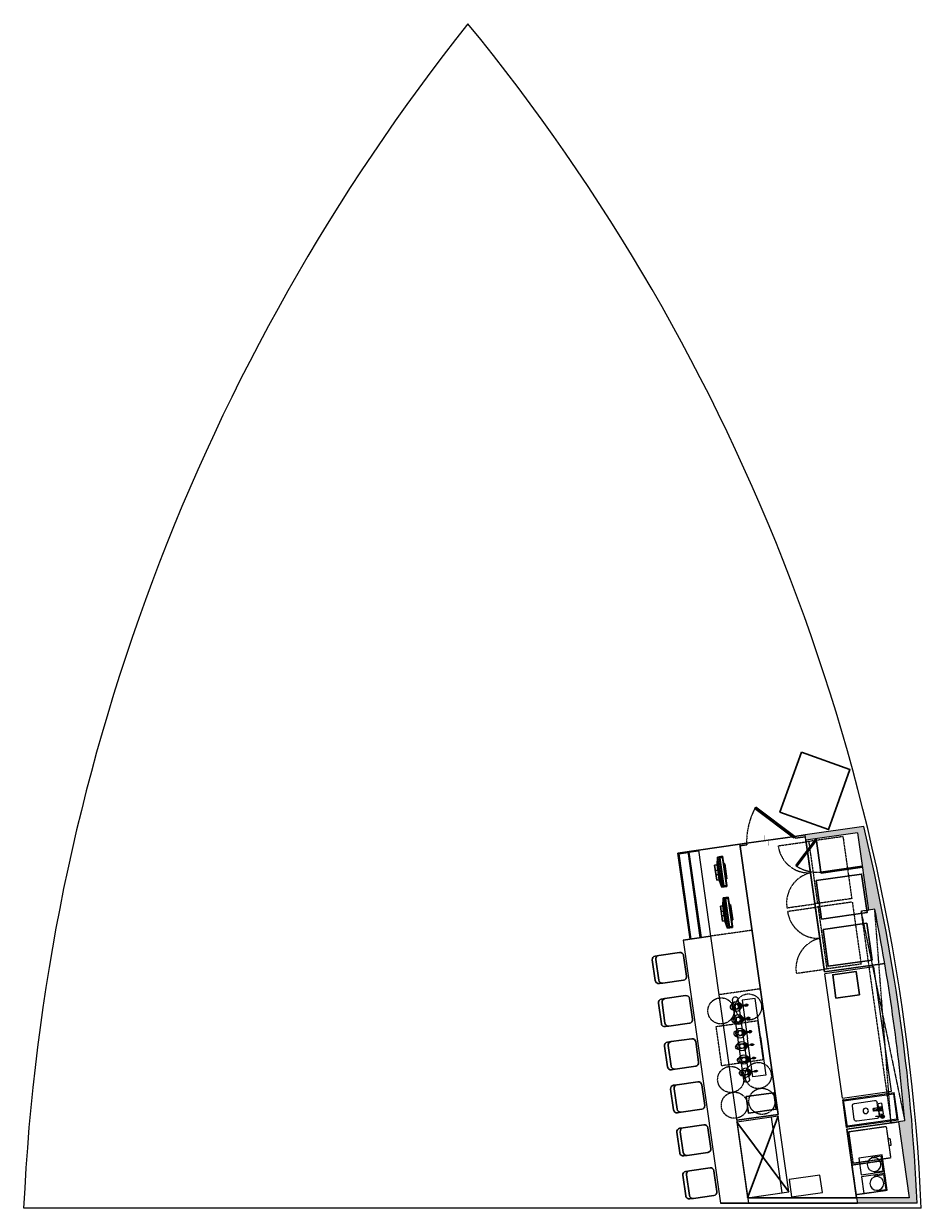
# Model space of a CAD drawing. Header units: millimetres. Extents: x 98667 to 994031, y -2704 to 533009.
# Tile 1 of 256: x 98667 to 111569, y -2704 to 14321. Entities that reach past the tile are written whole.
import ezdxf

# ---------------------------------------------------------------- set-up
doc = ezdxf.new("R2010")
doc.units = ezdxf.units.MM
doc.linetypes.add('HIDDEN', pattern=[0.375, 0.25, -0.125])
for name, color, linetype, lineweight in [('00_FB_EQUI_equipo', 1, 'Continuous', 5), ('0_F&B AREA', 3, 'Continuous', 0), ('Hatch', 253, 'Continuous', 15), ('Naren-furn', 1, 'Continuous', 30), ('ND_08_FURNITURE DINING HT', 1, 'Continuous', 15), ('New-design-hatch', 253, 'Continuous', 30)]:
    doc.layers.add(name, color=color, linetype=linetype, lineweight=lineweight)
doc.layers.add('A-wall', color=2, linetype='Continuous')
doc.layers.add('New-Design-Equipment', color=1, linetype='Continuous')

# ---------------------------------------------------------------- blocks, each defined once
blk = doc.blocks.new('Till-Rit')
at = {"layer": 'Naren-furn'}
for p, q in [((-220, 91), (-110, 112)), ((-220, 17), (-220, 91)), ((219, 91), (-220, 91)), ((219, 66), (-220, 66)), ((219, 17), (-220, 17)), ((-203, 20), (-203, 60)), ((-203, 60), (202, 60)), ((202, 20), (-203, 20)), ((-203, 17), (219, 17)), ((-110, 112), (-110, 148)), ((-110, 148), (-110, 112)), ((-110, 148), (110, 148)), ((110, 112), (-110, 112)), ((-110, 0), (-110, 17)), ((-110, 17), (-110, 1)), ((110, 0), (-110, 0)), ((-31, 112), (-31, 148)), ((30, 148), (30, 112)), ((110, 148), (110, 112)), ((219, 91), (110, 112)), ((110, 17), (110, 0)), ((202, 60), (202, 20)), ((219, 17), (219, 91))]:
    blk.add_line(p, q, dxfattribs=at)
blk = doc.blocks.new('FB_MOB_BK_tab mesa comunitaria1')
at = {"layer": 'Naren-furn'}
blk.add_lwpolyline([(-0.15, 0.4), (0.15, 0.4, -0.414214), (0.2, 0.35), (0.2, 0.05, -0.414214), (0.15, 0), (-0.15, 0, -0.414214), (-0.2, 0.05), (-0.2, 0.35, -0.414214), (-0.15, 0.4)], format="xyb", close=True, dxfattribs=at)
blk.add_lwpolyline([(0.15, 0.4), (0.202, 0.4, -0.414214), (0.252, 0.35), (0.252, 0.05, -0.427361), (0.2, 0), (0.15, 0)], format="xyb", dxfattribs=at)
blk = doc.blocks.new('CocktailStation')
at = {"layer": 'New-Design-Equipment'}
for points in [[(-201, 0), (-201, 600), (899, 600), (899, 0)], [(-201, 0), (-201, 500), (899, 500), (899, 0)]]:
    blk.add_lwpolyline(points, close=True, dxfattribs=at)
at = {"layer": 'New-design-hatch'}
for p, q in [((-201, 0), (899, 600)), ((-201, 600), (899, 0))]:
    blk.add_line(p, q, dxfattribs=at)
blk = doc.blocks.new('Ice-machine1')
at = {"layer": 'New-Design-Equipment', "color": 251, "linetype": 'HIDDEN', "lineweight": 5, "ltscale": 3}
blk.add_lwpolyline([(175, 0), (600, 0), (600, 450), (175, 450)], close=True, dxfattribs=at)
blk = doc.blocks.new('glass-washer')
at = {"layer": 'New-Design-Equipment', "color": 251, "linetype": 'HIDDEN', "lineweight": 5, "ltscale": 3}
for p, q in [((-156, -85), (304, -85)), ((-156, -650), (-156, -85)), ((24, -55), (124, -55)), ((24, -85), (24, -55)), ((124, -55), (124, -85)), ((304, -85), (304, -650)), ((304, -626), (-156, -626)), ((-156, -650), (304, -650))]:
    blk.add_line(p, q, dxfattribs=at)
blk = doc.blocks.new('Blender')
at = {"layer": 'New-Design-Equipment', "ltscale": 1000}
for p, q in [((-325, -230), (-325, -10)), ((-190, -10), (-325, -10)), ((-190, -230), (-325, -230))]:
    blk.add_line(p, q, dxfattribs=at)
at = {"layer": 'New-Design-Equipment'}
for p, q in [((-190, -26), (-190, -10)), ((-190, -230), (-190, -220))]:
    blk.add_line(p, q, dxfattribs=at)
at = {"layer": 'New-Design-Equipment', "ltscale": 1000}
blk.add_lwpolyline([(0, 0), (0, -240), (-340, -240), (-340, 0)], close=True, dxfattribs=at)
at = {"layer": 'New-Design-Equipment'}
blk.add_circle((-207, -123), 98.5, dxfattribs=at)
blk = doc.blocks.new('$1$A$C75321652')
at = {"layer": 'New-Design-Equipment', "color": 251, "linetype": 'HIDDEN', "lineweight": 5, "ltscale": 4}
for p, q in [((0, 1443), (406, 1443)), ((448, 1443), (406, 1443)), ((406, 1443), (406, 543)), ((448, 543), (448, 1443)), ((941, 1443), (448, 1443)), ((941, 1443), (941, 543)), ((0, 543), (406, 543)), ((941, 543), (406, 543))]:
    blk.add_line(p, q, dxfattribs=at)
for centre, start, end in [((444, 1435), 178.9567, 265.1755), ((444, 551), 94.8245, 181.0433)]:
    blk.add_arc(centre, 443, start, end, dxfattribs=at)
blk = doc.blocks.new('7 tappars singel planX')
at = {"layer": 'New-Design-Equipment'}
blk.add_line((-405, 37), (-406, 49), dxfattribs=at)
at = {"layer": 'New-Design-Equipment', "flags": 128}
for points in [[(-364, 258), (-366, 149), (-435, 149), (-438, 258, -0.414214), (-401, 295, -0.414214), (-364, 258)], [(-392, 149), (-392, 149), (-392, 149), (-366, 149, -0.414214), (-392, 123), (-392, 123), (-401, 123), (-410, 123), (-410, 123, -0.414214), (-436, 149), (-410, 149), (-410, 149), (-410, 149), (-401, 149)]]:
    blk.add_lwpolyline(points, format="xyb", close=True, dxfattribs=at)
for points in [[(-413, 68), (-410, 71), (-390, 71), (-387, 68), (-387, 48), (-390, 45), (-410, 45), (-413, 48)], [(-408, 120), (-410, 123), (-390, 123), (-392, 120)]]:
    blk.add_lwpolyline(points, close=True, dxfattribs=at)
blk.add_lwpolyline([(-405, 49), (-405, 60), (-405, 60), (-405, 120), (-395, 120), (-395, 60), (-395, 60), (-395, 49)], dxfattribs=at)
blk.add_lwpolyline([(-394, 49), (-395, 37, -0.272953), (-398, 32, -0.272953), (-403, 33, -0.272953), (-405, 37)], format="xyb", dxfattribs=at)
at = {"layer": 'New-Design-Equipment'}
for centre, radius in [((-401, 203), 67.5), ((-400, 58), 11.5)]:
    blk.add_circle(centre, radius, dxfattribs=at)
at = {"layer": 'New-Design-Equipment', "linetype": 'Continuous'}
blk.add_circle((-401, 203), 32, dxfattribs=at)
blk.add_arc((-401, 203), 67.5, 238.744, 301.256, dxfattribs=at)
blk = doc.blocks.new('Beer Taps')
at = {"layer": 'New-Design-Equipment'}
for p, q in [((-0.7, 0.077), (0.461, 0.077)), ((-0.7, -0.003), (0.469, -0.003))]:
    blk.add_line(p, q, dxfattribs=at)
at = {"layer": 'New-Design-Equipment', "flags": 128}
for points in [[(-0.12, 0.32), (-0.676, 0.32), (-0.676, 0.13), (-0.12, 0.13)], [(-0.12, 0.32), (0.437, 0.32), (0.437, 0.13), (-0.12, 0.13)]]:
    blk.add_lwpolyline(points, dxfattribs=at)
at = {"layer": 'New-Design-Equipment'}
for centre, start, end in [((-0.7, 0.037), 90, 270), ((0.461, 0.037), 270, 90)]:
    blk.add_arc(centre, 0.04, start, end, dxfattribs=at)
at = {"layer": 'New-Design-Equipment', "yscale": 0.0009999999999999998, "rotation": 180}
for p, xscale, zscale in [((-0.199, 0.24), -0.0009999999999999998, 0.001), ((-0.009, 0.24), -0.0009999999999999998, 0.001), ((0.186, 0.24), -0.0009999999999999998, 0.001), ((-0.426, 0.24), 0.0009999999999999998, 0.0009999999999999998), ((-0.231, 0.24), 0.0009999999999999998, 0.0009999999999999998), ((-0.041, 0.24), 0.0009999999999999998, 0.0009999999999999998)]:
    blk.add_blockref('7 tappars singel planX', p, dxfattribs=dict(at, xscale=xscale, zscale=zscale))
blk = doc.blocks.new('H-Wash1')
at = {"layer": 'New-Design-Equipment'}
for p, q in [((-200, 749), (200, 749)), ((-200, 749), (-200, 13)), ((-184, 733), (-184, 13)), ((184, 733), (-184, 733)), ((184, 13), (184, 733)), ((200, 13), (200, 749)), ((-118, 524), (-104, 446)), ((-101, 447), (-115, 524)), ((-80, 495), (-80, 546)), ((72, 546), (-80, 546)), ((-29, 526), (-29, 538)), ((-29, 538), (21, 538)), ((-29, 508), (-29, 526)), ((-23, 511), (-22, 504)), ((14, 506), (15, 511)), ((21, 538), (21, 526)), ((21, 526), (21, 508)), ((72, 546), (72, 495)), ((-134, 451), (-134, 159)), ((-103, 439), (-103, 437)), ((-101, 447), (-102, 447)), ((-28, 486), (-100, 486)), ((-100, 438), (-100, 440)), ((-80, 495), (-29, 495)), ((-22, 500), (-22, 501)), ((-22, 501), (-22, 501)), ((-22, 501), (-22, 501)), ((-22, 496), (-22, 500)), ((-22, 481), (-22, 496)), ((-20, 415), (12, 415)), ((-20, 415), (12, 415)), ((-20, 414), (12, 414)), ((-16, 422), (14, 422)), ((-12, 510), (-9, 510)), ((-11, 510), (-11, 502)), ((-11, 502), (14, 502)), ((-11, 425), (14, 425)), ((14, 510), (-9, 510)), ((14, 477), (-9, 477)), ((14, 510), (14, 502)), ((14, 502), (14, 477)), ((14, 477), (14, 425)), ((14, 425), (14, 422)), ((20, 486), (93, 486)), ((21, 495), (72, 495)), ((126, 159), (126, 451)), ((-200, 0), (-200, 13)), ((-200, 13), (200, 13)), ((-200, 0), (200, 0)), ((-99, 124), (91, 124)), ((200, 13), (200, 0))]:
    blk.add_line(p, q, dxfattribs=at)
at = {"layer": 'New-Design-Equipment', "flags": 128}
for points in [[(-4, 517), (-5, 517), (-5, 517), (-6, 517), (-7, 517), (-8, 517), (-8, 517), (-9, 516), (-10, 516), (-10, 516), (-11, 516), (-12, 515), (-12, 515), (-13, 515), (-14, 514), (-14, 514), (-15, 514), (-16, 513), (-16, 513), (-17, 512), (-17, 512), (-18, 511), (-18, 510), (-19, 510), (-19, 509), (-20, 509), (-20, 508), (-21, 507), (-21, 507), (-21, 506), (-22, 505), (-22, 504), (-22, 504), (-22, 503), (-23, 502), (-23, 501), (-23, 501), (-23, 500), (-23, 499), (-23, 498), (-23, 498), (-23, 497), (-23, 496), (-23, 495), (-23, 494), (-22, 494), (-22, 493), (-22, 492)], [(11, 510), (10, 511), (10, 511), (9, 512), (9, 512), (8, 513), (7, 513), (7, 514), (6, 514), (6, 515), (5, 515), (4, 515), (4, 516), (3, 516), (2, 516), (2, 516), (1, 516), (0, 517), (-1, 517), (-1, 517), (-2, 517), (-3, 517), (-4, 517), (-4, 517)], [(-104, 446), (-104, 446), (-104, 446), (-104, 447), (-104, 447), (-103, 447), (-103, 447)], [(-104, 446), (-104, 446), (-104, 446), (-104, 445), (-104, 445), (-104, 444), (-104, 444), (-104, 444), (-104, 443), (-104, 443), (-104, 442), (-104, 442), (-104, 442), (-104, 441), (-104, 441), (-103, 441), (-103, 440), (-103, 440), (-103, 439), (-103, 439), (-103, 439)], [(-103, 447), (-103, 447), (-102, 447), (-102, 447), (-102, 447), (-101, 447), (-101, 447)], [(-100, 440), (-100, 440), (-100, 440), (-100, 441), (-100, 441), (-100, 441), (-100, 442), (-101, 442), (-101, 442), (-101, 443), (-101, 443), (-101, 444), (-101, 444), (-101, 444), (-101, 445), (-101, 445), (-101, 446), (-101, 446), (-101, 446), (-101, 447), (-101, 447)], [(-29, 495), (-26, 471), (-24, 445), (-22, 419)], [(-22, 501), (-20, 504), (-18, 507), (-15, 509), (-12, 510)], [(-20, 479), (-21, 480), (-21, 480), (-22, 481), (-22, 481)], [(-20, 415), (-20, 414), (-20, 414)], [(12, 414), (12, 414), (12, 415)], [(14, 492), (14, 492), (15, 493), (15, 494), (15, 495), (15, 495), (15, 496), (15, 497), (15, 498), (15, 499), (15, 499), (15, 500), (15, 501), (15, 502), (15, 503), (14, 503), (14, 504)], [(14, 419), (16, 445), (19, 471), (21, 495)]]:
    blk.add_lwpolyline(points, dxfattribs=at)
at = {"layer": 'New-Design-Equipment'}
blk.add_circle((-4, 305), 38.6, dxfattribs=at)
for centre, radius, start, end in [((-118, 533), 27, 100, 276.8799), ((-118, 533), 15.9, 100, 273.8529), ((-118, 533), 9.53, 100, 280), ((-118, 533), 27, 283.1201, 100), ((-118, 533), 15.9, 286.1471, 100), ((-118, 533), 9.53, 280, 100), ((-99, 451), 34.9, 109.9147, 180), ((-99, 451), 34.9, 92.0452, 104.6154), ((91, 451), 34.9, 0, 87.9548), ((-99, 159), 34.9, 180, 270), ((91, 159), 34.9, 270, 0)]:
    blk.add_arc(centre, radius, start, end, dxfattribs=at)
for centre, major_axis, ratio, start_param, end_param in [((-102, 439), (1.56, 0.28), 0.656803, 2.617994, 4.712389), ((-101, 438), (-1.56, -0.28), 0.707107, 5.497787, 7.853982), ((-102, 439), (-1.56, -0.28), 0.656803, 1.570796, 3.665191), ((-101, 438), (1.56, 0.28), 0.707107, 4.712389, 7.068583)]:
    blk.add_ellipse(centre, major_axis=major_axis, ratio=ratio, start_param=start_param, end_param=end_param, dxfattribs=at)
for points, knots in [([(-184, 733), (-186, 735), (-188, 737), (-190, 740), (-192, 741), (-193, 742), (-194, 743), (-195, 744), (-196, 745), (-197, 746), (-198, 747), (-199, 748), (-200, 749), (-200, 749), (-200, 749)], [0, 0, 0, 0, 0.166667, 0.25, 0.333333, 0.375, 0.416667, 0.5, 0.541667, 0.583333, 0.666667, 0.75, 0.833333, 1, 1, 1, 1]), ([(184, 733), (186, 735), (188, 737), (190, 740), (192, 741), (193, 742), (194, 743), (195, 744), (196, 745), (197, 746), (198, 747), (199, 748), (200, 749), (200, 749), (200, 749)], [0, 0, 0, 0, 0.166667, 0.25, 0.333333, 0.375, 0.416667, 0.5, 0.541667, 0.583333, 0.666667, 0.75, 0.833333, 1, 1, 1, 1]), ([(-22, 418), (-22, 418), (-22, 417), (-21, 417), (-21, 417), (-21, 416), (-21, 416), (-21, 416), (-21, 416), (-21, 416), (-21, 416), (-21, 416), (-21, 416), (-21, 415), (-21, 415), (-21, 415), (-20, 415), (-20, 415), (-20, 415), (-20, 415), (-20, 415)], [0, 0, 0, 0, 0.142857, 0.214286, 0.285714, 0.357143, 0.392857, 0.428571, 0.464286, 0.5, 0.535714, 0.571429, 0.607143, 0.642857, 0.678571, 0.714286, 0.75, 0.785714, 0.857143, 1, 1, 1, 1]), ([(-11, 425), (-11, 424), (-11, 424), (-11, 424), (-11, 424), (-11, 424), (-11, 424), (-12, 423), (-12, 423), (-12, 423), (-12, 423), (-12, 423), (-13, 423), (-13, 423), (-13, 423), (-13, 423), (-14, 422), (-14, 422), (-15, 422), (-16, 422), (-16, 422), (-16, 422)], [0, 0, 0, 0, 0.03125, 0.0625, 0.09375, 0.125, 0.15625, 0.1875, 0.21875, 0.242188, 0.265625, 0.3125, 0.34375, 0.375, 0.40625, 0.4375, 0.5, 0.625, 0.75, 0.875, 1, 1, 1, 1]), ([(-9, 477), (-10, 474), (-11, 469), (-11, 462), (-12, 456), (-12, 451), (-12, 441), (-12, 432), (-11, 425)], [0, 0, 0, 0, 0.2, 0.3, 0.4, 0.5, 0.6, 1, 1, 1, 1]), ([(12, 415), (12, 415), (12, 415), (13, 415), (13, 415), (13, 415), (13, 415), (13, 416), (13, 416), (13, 416), (13, 416), (13, 416), (13, 416), (13, 416), (13, 416), (13, 417), (14, 417), (14, 417), (14, 418), (14, 418)], [0, 0, 0, 0, 0.142857, 0.214286, 0.285714, 0.321429, 0.357143, 0.392857, 0.428571, 0.464286, 0.5, 0.535714, 0.571429, 0.607143, 0.642857, 0.714286, 0.785714, 0.857143, 1, 1, 1, 1])]:
    blk.add_open_spline(points, degree=3, knots=knots, dxfattribs=at)
for points in [[(-29, 508), (-29, 506), (-29, 501), (-29, 497), (-29, 495)], [(-11, 510), (-13, 509), (-16, 508), (-20, 504), (-21, 501), (-22, 500)], [(-11, 502), (-12, 502), (-14, 501), (-17, 500), (-19, 499), (-21, 498), (-22, 497), (-22, 496)], [(-22, 481), (-22, 480), (-21, 478), (-19, 473), (-19, 469), (-18, 467)], [(-22, 419), (-22, 419), (-22, 418), (-22, 418), (-22, 418)], [(-18, 434), (-18, 434), (-18, 432), (-19, 431), (-19, 429), (-20, 427), (-20, 425), (-21, 424), (-21, 424)], [(-16, 422), (-17, 422), (-19, 422), (-20, 423), (-21, 424)], [(-21, 424), (-21, 424), (-20, 424), (-20, 424)], [(-18, 467), (-18, 462), (-18, 451), (-18, 440), (-18, 434)], [(-12, 510), (-11, 510), (-10, 510), (-8, 510), (-7, 510)], [(-7, 510), (-8, 510), (-9, 510), (-10, 510), (-11, 510)], [(-11, 502), (-11, 499), (-11, 494), (-10, 486), (-10, 480), (-9, 477)], [(14, 418), (14, 418), (14, 418), (14, 419), (14, 419)], [(21, 495), (21, 497), (21, 501), (21, 506), (21, 508)]]:
    blk.add_open_spline(points, degree=3, dxfattribs=at)
blk = doc.blocks.new('Pasta-Prep-table')
at = {"layer": 'New-Design-Equipment', "lineweight": -3}
for p, q in [((0, -710), (0, 1)), ((1805, 1), (0, 1)), ((1805, 1), (1805, -710)), ((1805, -710), (0, -710))]:
    blk.add_line(p, q, dxfattribs=at)

msp = doc.modelspace()

# ---------------------------------------------------------------- hatches: boundary and pattern name
at = {"layer": 'New-design-hatch'}
h = msp.add_hatch(color=251, dxfattribs=at)
h.dxf.hatch_style = 1
h.paths.add_polyline_path([(110741, 2781), (109900, 2662), (109910, 2588), (110653, 2693), (110810, 1583), (110900, 1596, -0.027457), (111332, -1448), (111242, -1460), (111397, -2555), (110639, -2555), (110650, -2630), (111509, -2630, 0.048715)])

# ---------------------------------------------------------------- linework, layer by layer
at = {"layer": '0_F&B AREA'}
msp.add_line((111569, -2704, 0), (98667, -2704, 0), dxfattribs=at)
for centre, radius, start, end in [((128185, -4066, 0), 29550, 141.5201, 177.3591), ((82672, -4005, 0), 28927, 2.5773, 39.3112)]:
    msp.add_arc(centre, radius, start, end, dxfattribs=at)
at = {"layer": 'A-wall', "color": 3}
for p, q in [((110741, 2781, 0), (109900, 2662, 0)), ((109910, 2588, 0), (109900, 2662, 0)), ((110653, 2693, 0), (109910, 2588, 0)), ((110653, 2693, 0), (110810, 1583, 0)), ((110900, 1596, 0), (110810, 1583, 0)), ((111332, -1448, 0), (111242, -1460, 0)), ((111242, -1460, 0), (111397, -2555, 0)), ((110639, -2555, 0), (110650, -2630, 0)), ((111397, -2555, 0), (110639, -2555, 0)), ((111509, -2630, 0), (110650, -2630, 0))]:
    msp.add_line(p, q, dxfattribs=at)
for radius, start, end in [(28114, 2.4905, 13.6464), (28014, 4.9229, 11.214)]:
    msp.add_arc((83421, -3852, 0), radius, start, end, dxfattribs=at)
at = {"layer": 'Naren-furn'}
for p, q in [((109058, 2543, 0), (109751, 2641, 0)), ((109900, 2662, 0), (109751, 2641, 0)), ((109751, 2641, 0), (109755, 2616, 0)), ((109903, 2637, 0), (109755, 2616, 0)), ((109767, 2221, 0), (110050, 2597, 0)), ((109779, 2212, 0), (110062, 2588, 0)), ((110179, 692, 0), (109910, 2588, 0)), ((110062, 2588, 0), (110050, 2597, 0)), ((110127, 2128, 0), (110059, 2609, 0)), ((108959, 2529, 0), (108068, 2402, 0)), ((108070, 2402, 0), (108245, 1165, 0)), ((108218, 2411, 0), (108082, 2392, 0)), ((108217, 2423, 0), (108392, 1186, 0)), ((108367, 2432, 0), (108230, 2413, 0)), ((108230, 2413, 0), (108404, 1187, 0)), ((108959, 2529, 0), (109058, 2543, 0)), ((109510, -1354, 0), (108959, 2529, 0)), ((108963, 2504, 0), (109062, 2518, 0)), ((109058, 2543, 0), (109062, 2518, 0)), ((109767, 2221, 0), (109779, 2212, 0)), ((110721, 2213, 0), (110127, 2128, 0)), ((110127, 2128, 0), (110129, 2114, 0)), ((110723, 2198, 0), (110129, 2114, 0)), ((108541, 1207, 0), (108145, 1151, 0)), ((111044, 814, 0), (110179, 692, 0)), ((109510, -1354, 0), (108916, -1438, 0)), ((110499, -1566, 0), (111242, -1460, 0)), ((110499, -1566, 0), (110639, -2556, 0)), ((110650, -2630, 0), (108681, -2630, 0)), ((110639, -2556, 0), (109074, -2556, 0))]:
    msp.add_line(p, q, dxfattribs=at)
at = {"layer": 'Naren-furn', "elevation": 0}
for points in [[(109848, 3851), (109538, 2991), (110234, 2740), (110544, 3601)], [(109192, 3061), (109177, 3041), (109736, 2621), (109751, 2641)], [(110057, 2006), (110136, 1452), (110790, 1545), (110711, 2099)], [(110157, 1303), (110232, 774), (110861, 863), (110786, 1392)], [(110343, 316), (110296, 653), (110632, 701), (110680, 364)], [(109052, -1099), (109086, -1337), (109482, -1280), (109448, -1043)]]:
    msp.add_lwpolyline(points, close=True, dxfattribs=at)
at = {"layer": 'Naren-furn', "const_width": 5}
msp.add_lwpolyline([(109377, 2508), (109365, 2586), (109324, 2580), (109313, 2658)], dxfattribs=at)
at = {"layer": 'New-Design-Equipment'}
for p, q in [((108082, 2392, 0), (108255, 1166, 0)), ((108365, 2444, 0), (108541, 1207, 0)), ((108541, 1207, 0), (109085, -2630, 0)), ((108145, 1151, 0), (108681, -2630, 0))]:
    msp.add_line(p, q, dxfattribs=at)
at = {"layer": 'New-Design-Equipment', "linetype": 'HIDDEN', "lineweight": 5, "ltscale": 4}
for p, q in [((110702, 1568, 0), (110810, 1583, 0)), ((110702, 1568, 0), (111134, -1476, 0)), ((110702, 1568, 0), (111332, -1448, 0)), ((111134, -1476, 0), (110900, 1596, 0)), ((111134, -1476, 0), (111242, -1460, 0))]:
    msp.add_line(p, q, dxfattribs=at)
at = {"layer": 'New-Design-Equipment', "color": 251, "linetype": 'HIDDEN', "lineweight": 5, "ltscale": 4}
for p, q in [((109135, 1291, 0), (108541, 1207, 0)), ((109254, 449, 0), (108660, 365, 0))]:
    msp.add_line(p, q, dxfattribs=at)
at = {"layer": 'New-Design-Equipment', "color": 251, "linetype": 'HIDDEN', "lineweight": 5, "ltscale": 4, "elevation": 0}
msp.add_lwpolyline([(108701, -656), (108621, -91), (109215, -7), (109295, -571)], close=True, dxfattribs=at)
at = {"layer": 'New-Design-Equipment', "color": 1, "ltscale": 3, "elevation": 0}
msp.add_lwpolyline([(110113, -2228), (109668, -2291), (109703, -2539), (110148, -2476)], close=True, dxfattribs=at)
at = {"layer": 'New-Design-Equipment', "color": 251, "linetype": 'HIDDEN', "lineweight": 5, "ltscale": 4}
for centre in [(109086, 189, 0), (108690, 133, 0), (108830, -852, 0), (109226, -796, 0), (109279, -1167, 0), (108883, -1223, 0)]:
    msp.add_circle(centre, 188, dxfattribs=at)
at = {"layer": 'New-Design-Equipment', "linetype": 'HIDDEN', "lineweight": 5, "ltscale": 4}
for centre, radius, start, end in [((110116, 2555, 0), 1058, 152.6155, 180.6596), ((110074, 2674, 0), 548, 237.4702, 275.5073)]:
    msp.add_arc(centre, radius, start, end, dxfattribs=at)

# ---------------------------------------------------------------- block references
at = {"xscale": -1, "rotation": 278.068428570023}
msp.add_blockref('CocktailStation', (109045, -2354, 0), dxfattribs=at)
at = {"layer": '00_FB_EQUI_equipo', "transparency": 33554539, "xscale": -1000, "yscale": 1000, "zscale": 1000, "rotation": 278.068428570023}
msp.add_blockref('Beer Taps', (108925, -166, 0), dxfattribs=at)
at = {"layer": 'A-wall', "color": 3, "rotation": 8.068428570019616}
msp.add_blockref('$1$A$C75321652', (109714, 1077, 0), dxfattribs=at)
at = {"layer": 'Hatch', "rotation": 8.068428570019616}
msp.add_blockref('$1$A$C75321652', (109848, 136, 0), dxfattribs=at)
at = {"layer": 'Naren-furn', "rotation": 98.068428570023}
for p in [(108760, 2140, 0), (108843, 1552, 0)]:
    msp.add_blockref('Till-Rit', p, dxfattribs=at)
at = {"layer": 'Naren-furn', "color": 0, "extrusion": (-3.95757e-10, -4.55816e-10, -1), "xscale": 1000, "yscale": 1000, "zscale": -1000, "rotation": 351.8704754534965}
for p in [(-108002, 554, 0), (-108090, -65, 0), (-108178, -684, 0), (-108265, -1303, 0), (-108353, -1922, 0), (-108441, -2541, 0)]:
    msp.add_blockref('FB_MOB_BK_tab mesa comunitaria1', p, dxfattribs=at)
at = {"layer": 'Naren-furn', "lineweight": -3, "xscale": -1, "rotation": 98.068428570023}
msp.add_blockref('Pasta-Prep-table', (110183, 667, 0), dxfattribs=at)
at = {"layer": 'ND_08_FURNITURE DINING HT', "xscale": -1, "rotation": 278.068428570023}
msp.add_blockref('H-Wash1', (110468, -1343, 0), dxfattribs=at)
at = {"layer": 'ND_08_FURNITURE DINING HT', "rotation": 278.068428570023}
for name, p in [('glass-washer', (111170, -1669, 0)), ('Ice-machine1', (110548, -1912, 0))]:
    msp.add_blockref(name, p, dxfattribs=at)
at = {"layer": 'New-Design-Equipment', "xscale": -1, "rotation": 8.06842857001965}
for p in [(110669, -1984, 0), (110708, -2253, 0)]:
    msp.add_blockref('Blender', p, dxfattribs=at)

doc.saveas('drawing.dxf')
